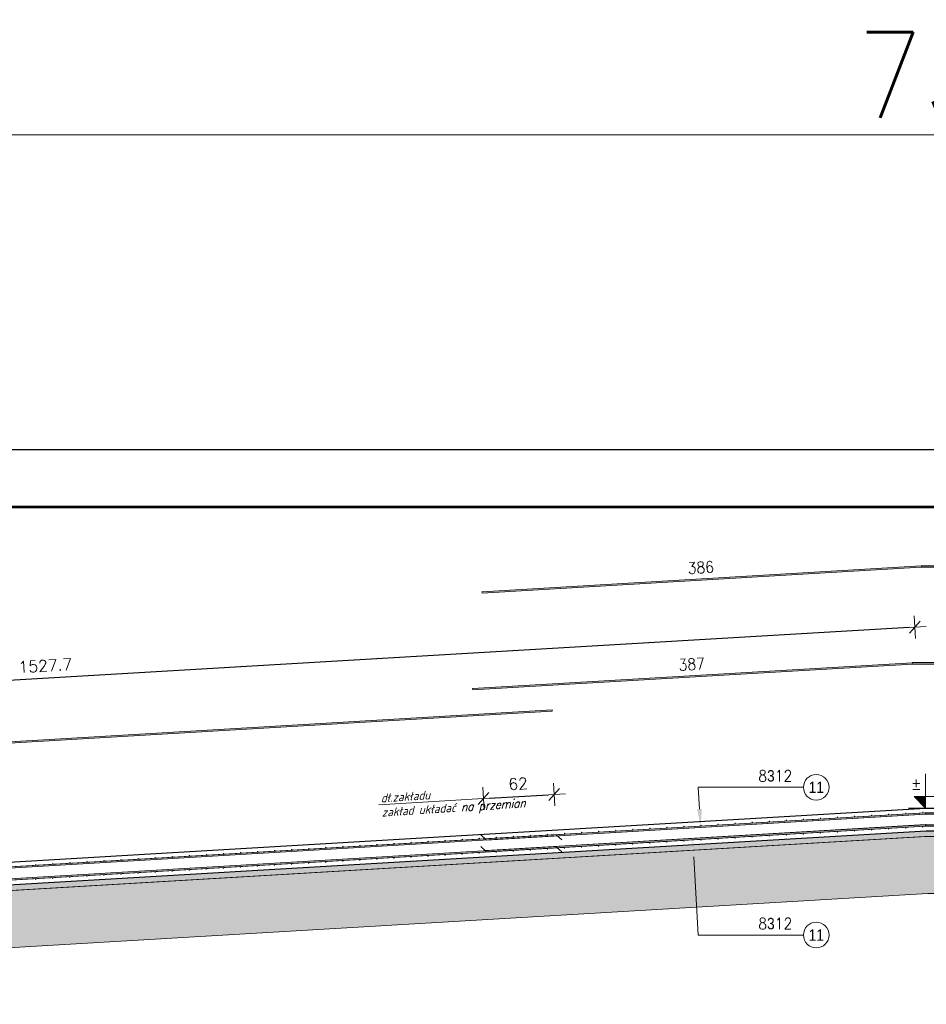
# Model space of a CAD drawing. Extents: x -44931 to -6831, y -40103 to -21469.
# Tile 4 of 10: x -34100 to -26141, y -30119 to -21476. Entities that reach past the tile are written whole.
import ezdxf
from ezdxf.enums import TextEntityAlignment as Align

# ---------------------------------------------------------------- set-up
doc = ezdxf.new("R2010")
doc.units = 0
doc.header["$LTSCALE"] = 5
doc.header["$MEASUREMENT"] = 0
doc.layers.add('_FORMATKA', color=8, linetype='Continuous', lineweight=15, plot=False)
for name, color, linetype, lineweight in [('_RAMKA', 7, 'Continuous', 35), ('AutoCAD_Structural_Detailing_deskowanie', 2, 'Continuous', 30), ('AutoCAD_Structural_Detailing_kształt pręta', 7, 'Continuous', 13), ('AutoCAD_Structural_Detailing_opis kształtu pręta', 7, 'Continuous', 13), ('AutoCAD_Structural_Detailing_pręt wyrzucony', 7, 'Continuous', 13), ('AutoCAD_Structural_Detailing_pręty punktowe', 7, 'Continuous', 40), ('AutoCAD_Structural_Detailing_symbole graficzne', 7, 'Continuous', 13), ('PS_DIM', 4, 'Continuous', 13), ('PS_HATCH', 251, 'Continuous', 9), ('PS_TEXT @ 100', 3, 'Continuous', 13)]:
    doc.layers.add(name, color=color, linetype=linetype, lineweight=lineweight)
doc.styles.add('marta', font='simplex.shx', dxfattribs={"width": 0.8})
doc.styles.add('r-gil', font='GIL_____.TTF', dxfattribs={"width": 0.9})
doc.styles.add('r-simplex', font='simplex.shx', dxfattribs={"width": 0.9})
doc.styles.add('simplex', font='simplex.shx', dxfattribs={"width": 0.9})
doc.styles.add('styl2M', font='simplex.shx')
doc.dimstyles.new('1_10_PRZ', dxfattribs={"dimtxt": 2, "dimasz": 1, "dimexe": 2, "dimexo": 5, "dimgap": 1, "dimtad": 1, "dimdec": 0, "dimlfac": 10, "dimtxsty": 'simplex', "dimblk": 'dimznak', "dimcen": 2, "dimse1": 1, "dimse2": 1, "dimclrt": 3, "dimadec": 1, "dimazin": 0, "dimtfac": 1, "dimtdec": 0, "dimtix": 1, "dimtmove": 2, "dimatfit": 3, "dimldrblk": 'dim-grot', "dimfxl": 1, "dimarcsym": 0})
doc.dimstyles.new('RBCT DIM 50_M', dxfattribs={"dimtxt": 100, "dimasz": 50, "dimexe": 20, "dimexo": 150, "dimgap": 62.5, "dimtad": 1, "dimdec": 1, "dimlfac": 0.1, "dimzin": 9, "dimdsep": 46, "dimtxsty": 'styl2M', "dimblk": 'dimznak', "dimcen": 100, "dimse1": 1, "dimse2": 1, "dimclrd": 8, "dimclre": 8, "dimclrt": 2, "dimadec": 0, "dimazin": 0, "dimtfac": 1, "dimtdec": 1, "dimtix": 1, "dimtmove": 2, "dimatfit": 3, "dimldrblk": 'dimznak', "dimfxl": 5, "dimfxlon": 1, "dimarcsym": 0})

# ---------------------------------------------------------------- blocks, each defined once
blk = doc.blocks.new('dimznak')
at = {"color": 0}
for points in [[(0, 2), (0, -2)], [(-2, 0), (2, 0)]]:
    blk.add_lwpolyline(points, dxfattribs=at)
at = {"color": 3}
blk.add_lwpolyline([(1, 1), (-1, -1)], dxfattribs=at)
blk = doc.blocks.new('*D40')
at = {"layer": 'Defpoints', "color": 0, "ltscale": 10, "transparency": 16777216}
for p in [(-29408.5, -28276.7), (-30006.7, -28665.5), (-29387.7, -28628.8)]:
    blk.add_point(p, dxfattribs=at)
at = {"layer": 'PS_DIM', "color": 8, "lineweight": -2, "ltscale": 10, "transparency": 16777216}
blk.add_line((-29977.6, -28310.3), (-29458.4, -28279.6), dxfattribs=at)
for p, xscale, yscale, zscale, rotation in [((-29408.5, -28276.7), 49.99999999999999, 49.99999999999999, 49.99999999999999, 3.38568224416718), ((-30027.6, -28313.3), 50, 50, 50, 183.3856822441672)]:
    blk.add_blockref('dimznak', p, dxfattribs=dict(at, xscale=xscale, yscale=yscale, zscale=zscale, rotation=rotation))
at = {"layer": 'PS_DIM', "color": 2, "ltscale": 10, "transparency": 16777216, "insert": (-29724.7, -28182.7), "char_height": 100, "attachment_point": 5, "rotation": 3.38568, "style": 'styl2M'}
blk.add_mtext('62', dxfattribs=at)
blk = doc.blocks.new('*D19')
at = {"color": 252, "lineweight": -2, "transparency": 16777216}
blk.add_line((-747, 352.33), (-3, 352.33), dxfattribs=at)
at = {"layer": 'Defpoints', "color": 0, "transparency": 16777216}
for p in [(0, 352.33), (-750, 297), (0, 297)]:
    blk.add_point(p, dxfattribs=at)
at = {"color": 252, "lineweight": -2, "transparency": 16777216, "xscale": 3, "yscale": 3, "zscale": 3, "rotation": 180}
blk.add_blockref('dimznak', (-750, 352.33), dxfattribs=at)
at = {"color": 252, "lineweight": -2, "transparency": 16777216, "xscale": 3, "yscale": 3, "zscale": 3}
blk.add_blockref('dimznak', (0, 352.33), dxfattribs=at)
at = {"color": 252, "transparency": 16777216, "insert": (-375, 362.83), "char_height": 15, "attachment_point": 5, "style": 'simplex'}
blk.add_mtext('750', dxfattribs=at)
blk = doc.blocks.new('dim-grot')
blk.add_hatch(color=256).paths.add_polyline_path([(0, 0), (-2, 0.5), (-2, -0.5)])
blk.add_lwpolyline([(0, 0), (-2, 0.5), (-2, -0.5), (0, 0)])
blk = doc.blocks.new('*D45')
at = {"layer": 'Defpoints', "color": 0, "ltscale": 10, "transparency": 16777216}
for p in [(-41492.3, -27708.5), (-26148.7, -28395.7), (-41398.7, -29295.7, -3.5)]:
    blk.add_point(p, dxfattribs=at)
at = {"layer": 'PS_DIM', "color": 8, "lineweight": -2, "ltscale": 10, "transparency": 16777216}
blk.add_line((-26292.3, -26811.4), (-41442.4, -27705.5), dxfattribs=at)
at = {"layer": 'PS_DIM', "color": 8, "lineweight": -2, "ltscale": 10, "transparency": 16777216, "xscale": 50, "yscale": 50, "zscale": 50}
for p, rotation in [((-26242.3, -26808.5), 3.377472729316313), ((-41492.3, -27708.5), 183.3774727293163)]:
    blk.add_blockref('dimznak', p, dxfattribs=dict(at, rotation=rotation))
at = {"layer": 'PS_DIM', "color": 2, "ltscale": 10, "transparency": 16777216, "insert": (-33874, -27146.2), "char_height": 100, "attachment_point": 5, "rotation": 3.37747, "style": 'styl2M'}
blk.add_mtext('1527.7', dxfattribs=at)
blk = doc.blocks.new('*U17')
at = {"layer": '_FORMATKA', "lineweight": -3}
blk.add_lwpolyline([(-750, 0), (0, 0), (0, 297), (-750, 297)], close=True, dxfattribs=at)
at = {"layer": '_RAMKA', "lineweight": -3, "const_width": 0.5}
blk.add_lwpolyline([(-720, 10), (-10, 10), (-10, 287), (-720, 287)], close=True, dxfattribs=at)
dim = blk.add_linear_dim(base=(0, 352.33), p1=(-750, 297), p2=(0, 297), dimstyle='1_10_PRZ', override={"dimscale": 3, "dimtxt": 5, "dimlfac": 1, "dimclrd": 252, "dimclrt": 252})
dim.commit()
dim.dimension.update_dxf_attribs({"geometry": '*D19', "text_midpoint": (-375, 362.83)})

msp = doc.modelspace()

# ---------------------------------------------------------------- hatches: boundary and pattern name
at = {"layer": 'AutoCAD_Structural_Detailing_kształt pręta'}
for points in [[(-26152.91, -28438.19), (-26152.21, -28450.17), (-30005.91, -28677.43), (-30006.62, -28665.45)], [(-26147.12, -28437.85), (-26146.41, -28449.83), (-30005.9, -28677.55), (-30006.61, -28665.57)], [(-20879.27, -28437.68), (-20879.27, -28449.68), (-26146.91, -28450.01), (-26146.91, -28438.01)], [(-26152.91, -28542.19), (-26152.21, -28554.17), (-30005.91, -28781.43), (-30006.62, -28769.45)], [(-26147.12, -28541.85), (-26146.41, -28553.83), (-30005.9, -28781.55), (-30006.61, -28769.57)], [(-20879.27, -28541.68), (-20879.27, -28553.68), (-26146.91, -28554.01), (-26146.91, -28542.01)], [(-41366.25, -29347.84), (-41366.96, -29335.86), (-29387.7, -28628.83), (-29386.99, -28640.81)], [(-41366.25, -29451.85), (-41366.96, -29439.87), (-29387.7, -28732.85), (-29386.99, -28744.83)]]:
    msp.add_hatch(color=161, dxfattribs=at).paths.add_polyline_path(points, flags=0)
h = msp.add_hatch(color=161, dxfattribs=at)
edge = h.paths.add_edge_path(flags=0)
edge.add_line((-26146.91, -28438.01), (-26146.91, -28450.01))
edge.add_arc((-26146.91, -28540.01), 90, 90.003641, 93.374967)
edge.add_line((-26152.21, -28450.17), (-26152.91, -28438.19))
edge.add_arc((-26146.91, -28540.01), 102, 450.003641, 453.374967, ccw=False)
h = msp.add_hatch(color=161, dxfattribs=at)
edge = h.paths.add_edge_path(flags=0)
edge.add_line((-26141.11, -28437.68), (-26141.11, -28449.68))
edge.add_arc((-26141.11, -28539.68), 90, 90, 93.376602)
edge.add_line((-26146.41, -28449.83), (-26147.12, -28437.85))
edge.add_arc((-26141.11, -28539.68), 102, 450, 453.376602, ccw=False)
h = msp.add_hatch(color=161, dxfattribs=at)
edge = h.paths.add_edge_path(flags=0)
edge.add_line((-26146.91, -28542.01), (-26146.91, -28554.01))
edge.add_arc((-26146.91, -28644.01), 90, 90.003641, 93.374967)
edge.add_line((-26152.21, -28554.17), (-26152.91, -28542.19))
edge.add_arc((-26146.91, -28644.01), 102, 450.003641, 453.374967, ccw=False)
h = msp.add_hatch(color=161, dxfattribs=at)
edge = h.paths.add_edge_path(flags=0)
edge.add_line((-26141.11, -28541.68), (-26141.11, -28553.68))
edge.add_arc((-26141.11, -28643.68), 90, 90, 93.376602)
edge.add_line((-26146.41, -28553.83), (-26147.12, -28541.85))
edge.add_arc((-26141.11, -28643.68), 102, 450, 453.376602, ccw=False)
at = {"layer": 'AutoCAD_Structural_Detailing_opis kształtu pręta'}
for points in [[(-28122.73, -28554.35), (-28110.21, -28403.35), (-28152.9, -28405.87)], [(-28192.12, -28674.47), (-28204.63, -28825.47), (-28161.94, -28822.95)]]:
    msp.add_hatch(color=8, dxfattribs=at).paths.add_polyline_path(points, flags=0)
at = {"layer": 'AutoCAD_Structural_Detailing_pręt wyrzucony'}
for points in [[(-26187.7, -26270.71), (-26187, -26282.69), (-30040.7, -26509.95), (-30041.41, -26497.97)], [(-20914.06, -26270.2), (-20914.06, -26282.2), (-26181.7, -26282.53), (-26181.71, -26270.53)], [(-26264.48, -27120), (-26263.77, -27131.98), (-30123.27, -27359.69), (-30123.97, -27347.71)], [(-19296.04, -27119.82), (-19296.04, -27131.82), (-26258.47, -27131.82), (-26258.47, -27119.82)], [(-41404.78, -28253.34), (-41405.49, -28241.36), (-29426.22, -27534.33), (-29425.52, -27546.31)]]:
    msp.add_hatch(color=6, dxfattribs=at).paths.add_polyline_path(points, flags=0)
h = msp.add_hatch(color=6, dxfattribs=at)
edge = h.paths.add_edge_path(flags=0)
edge.add_line((-26181.71, -26270.53), (-26181.7, -26282.53))
edge.add_arc((-26181.7, -26372.53), 90, 90.003641, 93.374967)
edge.add_line((-26187, -26282.69), (-26187.7, -26270.71))
edge.add_arc((-26181.7, -26372.53), 102, 450.003641, 453.374967, ccw=False)
h = msp.add_hatch(color=6, dxfattribs=at)
edge = h.paths.add_edge_path(flags=0)
edge.add_line((-26258.47, -27119.82), (-26258.47, -27131.82))
edge.add_arc((-26258.47, -27221.82), 90, 90, 93.376602)
edge.add_line((-26263.77, -27131.98), (-26264.48, -27120))
edge.add_arc((-26258.47, -27221.82), 102, 450, 453.376602, ccw=False)
at = {"layer": 'AutoCAD_Structural_Detailing_pręty punktowe'}
h = msp.add_hatch(color=1, dxfattribs=at)
edge = h.paths.add_edge_path(flags=0)
edge.add_arc((-26171.49, -28433.11), 6, 0, 360)
h = msp.add_hatch(color=1, dxfattribs=at)
edge = h.paths.add_edge_path(flags=0)
edge.add_arc((-27668.88, -28521.48), 6, 0, 360)
h = msp.add_hatch(color=1, dxfattribs=at)
edge = h.paths.add_edge_path(flags=0)
edge.add_arc((-27519.14, -28512.64), 6, 0, 360)
h = msp.add_hatch(color=1, dxfattribs=at)
edge = h.paths.add_edge_path(flags=0)
edge.add_arc((-27369.4, -28503.8), 6, 0, 360)
h = msp.add_hatch(color=1, dxfattribs=at)
edge = h.paths.add_edge_path(flags=0)
edge.add_arc((-27219.66, -28494.97), 6, 0, 360)
h = msp.add_hatch(color=1, dxfattribs=at)
edge = h.paths.add_edge_path(flags=0)
edge.add_arc((-27069.93, -28486.13), 6, 0, 360)
h = msp.add_hatch(color=1, dxfattribs=at)
edge = h.paths.add_edge_path(flags=0)
edge.add_arc((-26920.19, -28477.29), 6, 0, 360)
h = msp.add_hatch(color=1, dxfattribs=at)
edge = h.paths.add_edge_path(flags=0)
edge.add_arc((-26770.45, -28468.46), 6, 0, 360)
h = msp.add_hatch(color=1, dxfattribs=at)
edge = h.paths.add_edge_path(flags=0)
edge.add_arc((-26620.71, -28459.62), 6, 0, 360)
h = msp.add_hatch(color=1, dxfattribs=at)
edge = h.paths.add_edge_path(flags=0)
edge.add_arc((-26470.97, -28450.78), 6, 0, 360)
h = msp.add_hatch(color=1, dxfattribs=at)
edge = h.paths.add_edge_path(flags=0)
edge.add_arc((-26321.23, -28441.95), 6, 0, 360)
h = msp.add_hatch(color=1, dxfattribs=at)
edge = h.paths.add_edge_path(flags=0)
edge.add_arc((-29166.28, -28609.84), 6, 0, 360)
h = msp.add_hatch(color=1, dxfattribs=at)
edge = h.paths.add_edge_path(flags=0)
edge.add_arc((-29016.54, -28601.01), 6, 0, 360)
h = msp.add_hatch(color=1, dxfattribs=at)
edge = h.paths.add_edge_path(flags=0)
edge.add_arc((-28866.8, -28592.17), 6, 0, 360)
h = msp.add_hatch(color=1, dxfattribs=at)
edge = h.paths.add_edge_path(flags=0)
edge.add_arc((-28717.06, -28583.33), 6, 0, 360)
h = msp.add_hatch(color=1, dxfattribs=at)
edge = h.paths.add_edge_path(flags=0)
edge.add_arc((-28567.32, -28574.5), 6, 0, 360)
h = msp.add_hatch(color=1, dxfattribs=at)
edge = h.paths.add_edge_path(flags=0)
edge.add_arc((-28417.58, -28565.66), 6, 0, 360)
h = msp.add_hatch(color=1, dxfattribs=at)
edge = h.paths.add_edge_path(flags=0)
edge.add_arc((-28267.84, -28556.82), 6, 0, 360)
h = msp.add_hatch(color=1, dxfattribs=at)
edge = h.paths.add_edge_path(flags=0)
edge.add_arc((-28118.1, -28547.99), 6, 0, 360)
h = msp.add_hatch(color=1, dxfattribs=at)
edge = h.paths.add_edge_path(flags=0)
edge.add_arc((-27968.36, -28539.15), 6, 0, 360)
h = msp.add_hatch(color=1, dxfattribs=at)
edge = h.paths.add_edge_path(flags=0)
edge.add_arc((-27818.62, -28530.31), 6, 0, 360)
h = msp.add_hatch(color=1, dxfattribs=at)
edge = h.paths.add_edge_path(flags=0)
edge.add_arc((-26921.59, -28605.59), 6, 0, 360)
h = msp.add_hatch(color=1, dxfattribs=at)
edge = h.paths.add_edge_path(flags=0)
edge.add_arc((-26771.85, -28596.75), 6, 0, 360)
h = msp.add_hatch(color=1, dxfattribs=at)
edge = h.paths.add_edge_path(flags=0)
edge.add_arc((-26622.11, -28587.92), 6, 0, 360)
h = msp.add_hatch(color=1, dxfattribs=at)
edge = h.paths.add_edge_path(flags=0)
edge.add_arc((-26472.37, -28579.08), 6, 0, 360)
h = msp.add_hatch(color=1, dxfattribs=at)
edge = h.paths.add_edge_path(flags=0)
edge.add_arc((-26322.63, -28570.24), 6, 0, 360)
h = msp.add_hatch(color=1, dxfattribs=at)
edge = h.paths.add_edge_path(flags=0)
edge.add_arc((-26172.89, -28561.4), 6, 0, 360)
h = msp.add_hatch(color=1, dxfattribs=at)
edge = h.paths.add_edge_path(flags=0)
edge.add_arc((-30663.67, -28698.21), 6, 0, 360)
h = msp.add_hatch(color=1, dxfattribs=at)
edge = h.paths.add_edge_path(flags=0)
edge.add_arc((-30513.93, -28689.37), 6, 0, 360)
h = msp.add_hatch(color=1, dxfattribs=at)
edge = h.paths.add_edge_path(flags=0)
edge.add_arc((-30364.19, -28680.54), 6, 0, 360)
h = msp.add_hatch(color=1, dxfattribs=at)
edge = h.paths.add_edge_path(flags=0)
edge.add_arc((-30214.45, -28671.7), 6, 0, 360)
h = msp.add_hatch(color=1, dxfattribs=at)
edge = h.paths.add_edge_path(flags=0)
edge.add_arc((-30064.71, -28662.86), 6, 0, 360)
h = msp.add_hatch(color=1, dxfattribs=at)
edge = h.paths.add_edge_path(flags=0)
edge.add_arc((-29914.98, -28654.03), 6, 0, 360)
h = msp.add_hatch(color=1, dxfattribs=at)
edge = h.paths.add_edge_path(flags=0)
edge.add_arc((-29765.24, -28645.19), 6, 0, 360)
h = msp.add_hatch(color=1, dxfattribs=at)
edge = h.paths.add_edge_path(flags=0)
edge.add_arc((-29615.5, -28636.35), 6, 0, 360)
h = msp.add_hatch(color=1, dxfattribs=at)
edge = h.paths.add_edge_path(flags=0)
edge.add_arc((-29465.76, -28627.52), 6, 0, 360)
h = msp.add_hatch(color=1, dxfattribs=at)
edge = h.paths.add_edge_path(flags=0)
edge.add_arc((-29316.02, -28618.68), 6, 0, 360)
h = msp.add_hatch(color=1, dxfattribs=at)
edge = h.paths.add_edge_path(flags=0)
edge.add_arc((-28418.98, -28693.96), 6, 0, 360)
h = msp.add_hatch(color=1, dxfattribs=at)
edge = h.paths.add_edge_path(flags=0)
edge.add_arc((-28269.24, -28685.13), 6, 0, 360)
h = msp.add_hatch(color=1, dxfattribs=at)
edge = h.paths.add_edge_path(flags=0)
edge.add_arc((-28119.5, -28676.29), 6, 0, 360)
h = msp.add_hatch(color=1, dxfattribs=at)
edge = h.paths.add_edge_path(flags=0)
edge.add_arc((-27969.76, -28667.45), 6, 0, 360)
h = msp.add_hatch(color=1, dxfattribs=at)
edge = h.paths.add_edge_path(flags=0)
edge.add_arc((-27820.02, -28658.62), 6, 0, 360)
h = msp.add_hatch(color=1, dxfattribs=at)
edge = h.paths.add_edge_path(flags=0)
edge.add_arc((-27670.28, -28649.78), 6, 0, 360)
h = msp.add_hatch(color=1, dxfattribs=at)
edge = h.paths.add_edge_path(flags=0)
edge.add_arc((-27520.54, -28640.94), 6, 0, 360)
h = msp.add_hatch(color=1, dxfattribs=at)
edge = h.paths.add_edge_path(flags=0)
edge.add_arc((-27370.8, -28632.1), 6, 0, 360)
h = msp.add_hatch(color=1, dxfattribs=at)
edge = h.paths.add_edge_path(flags=0)
edge.add_arc((-27221.06, -28623.27), 6, 0, 360)
h = msp.add_hatch(color=1, dxfattribs=at)
edge = h.paths.add_edge_path(flags=0)
edge.add_arc((-27071.32, -28614.43), 6, 0, 360)
h = msp.add_hatch(color=1, dxfattribs=at)
edge = h.paths.add_edge_path(flags=0)
edge.add_arc((-32161.07, -28786.58), 6, 0, 360)
h = msp.add_hatch(color=1, dxfattribs=at)
edge = h.paths.add_edge_path(flags=0)
edge.add_arc((-32011.33, -28777.74), 6, 0, 360)
h = msp.add_hatch(color=1, dxfattribs=at)
edge = h.paths.add_edge_path(flags=0)
edge.add_arc((-31861.59, -28768.9), 6, 0, 360)
h = msp.add_hatch(color=1, dxfattribs=at)
edge = h.paths.add_edge_path(flags=0)
edge.add_arc((-31711.85, -28760.07), 6, 0, 360)
h = msp.add_hatch(color=1, dxfattribs=at)
edge = h.paths.add_edge_path(flags=0)
edge.add_arc((-31562.11, -28751.23), 6, 0, 360)
h = msp.add_hatch(color=1, dxfattribs=at)
edge = h.paths.add_edge_path(flags=0)
edge.add_arc((-31412.37, -28742.39), 6, 0, 360)
h = msp.add_hatch(color=1, dxfattribs=at)
edge = h.paths.add_edge_path(flags=0)
edge.add_arc((-31262.63, -28733.56), 6, 0, 360)
h = msp.add_hatch(color=1, dxfattribs=at)
edge = h.paths.add_edge_path(flags=0)
edge.add_arc((-31112.89, -28724.72), 6, 0, 360)
h = msp.add_hatch(color=1, dxfattribs=at)
edge = h.paths.add_edge_path(flags=0)
edge.add_arc((-30963.15, -28715.88), 6, 0, 360)
h = msp.add_hatch(color=1, dxfattribs=at)
edge = h.paths.add_edge_path(flags=0)
edge.add_arc((-30813.41, -28707.05), 6, 0, 360)
h = msp.add_hatch(color=1, dxfattribs=at)
edge = h.paths.add_edge_path(flags=0)
edge.add_arc((-29916.37, -28782.34), 6, 0, 360)
h = msp.add_hatch(color=1, dxfattribs=at)
edge = h.paths.add_edge_path(flags=0)
edge.add_arc((-29766.63, -28773.5), 6, 0, 360)
h = msp.add_hatch(color=1, dxfattribs=at)
edge = h.paths.add_edge_path(flags=0)
edge.add_arc((-29616.9, -28764.66), 6, 0, 360)
h = msp.add_hatch(color=1, dxfattribs=at)
edge = h.paths.add_edge_path(flags=0)
edge.add_arc((-29467.16, -28755.83), 6, 0, 360)
h = msp.add_hatch(color=1, dxfattribs=at)
edge = h.paths.add_edge_path(flags=0)
edge.add_arc((-29317.42, -28746.99), 6, 0, 360)
h = msp.add_hatch(color=1, dxfattribs=at)
edge = h.paths.add_edge_path(flags=0)
edge.add_arc((-29167.68, -28738.15), 6, 0, 360)
h = msp.add_hatch(color=1, dxfattribs=at)
edge = h.paths.add_edge_path(flags=0)
edge.add_arc((-29017.94, -28729.31), 6, 0, 360)
h = msp.add_hatch(color=1, dxfattribs=at)
edge = h.paths.add_edge_path(flags=0)
edge.add_arc((-28868.2, -28720.48), 6, 0, 360)
h = msp.add_hatch(color=1, dxfattribs=at)
edge = h.paths.add_edge_path(flags=0)
edge.add_arc((-28718.46, -28711.64), 6, 0, 360)
h = msp.add_hatch(color=1, dxfattribs=at)
edge = h.paths.add_edge_path(flags=0)
edge.add_arc((-28568.72, -28702.8), 6, 0, 360)
h = msp.add_hatch(color=1, dxfattribs=at)
edge = h.paths.add_edge_path(flags=0)
edge.add_arc((-33508.72, -28866.11), 6, 0, 360)
h = msp.add_hatch(color=1, dxfattribs=at)
edge = h.paths.add_edge_path(flags=0)
edge.add_arc((-33358.98, -28857.27), 6, 0, 360)
h = msp.add_hatch(color=1, dxfattribs=at)
edge = h.paths.add_edge_path(flags=0)
edge.add_arc((-33209.24, -28848.43), 6, 0, 360)
h = msp.add_hatch(color=1, dxfattribs=at)
edge = h.paths.add_edge_path(flags=0)
edge.add_arc((-33059.5, -28839.6), 6, 0, 360)
h = msp.add_hatch(color=1, dxfattribs=at)
edge = h.paths.add_edge_path(flags=0)
edge.add_arc((-32909.77, -28830.76), 6, 0, 360)
h = msp.add_hatch(color=1, dxfattribs=at)
edge = h.paths.add_edge_path(flags=0)
edge.add_arc((-32760.03, -28821.92), 6, 0, 360)
h = msp.add_hatch(color=1, dxfattribs=at)
edge = h.paths.add_edge_path(flags=0)
edge.add_arc((-32610.29, -28813.09), 6, 0, 360)
h = msp.add_hatch(color=1, dxfattribs=at)
edge = h.paths.add_edge_path(flags=0)
edge.add_arc((-32460.55, -28804.25), 6, 0, 360)
h = msp.add_hatch(color=1, dxfattribs=at)
edge = h.paths.add_edge_path(flags=0)
edge.add_arc((-32310.81, -28795.41), 6, 0, 360)
h = msp.add_hatch(color=1, dxfattribs=at)
edge = h.paths.add_edge_path(flags=0)
edge.add_arc((-31413.77, -28870.71), 6, 0, 360)
h = msp.add_hatch(color=1, dxfattribs=at)
edge = h.paths.add_edge_path(flags=0)
edge.add_arc((-31264.03, -28861.87), 6, 0, 360)
h = msp.add_hatch(color=1, dxfattribs=at)
edge = h.paths.add_edge_path(flags=0)
edge.add_arc((-31114.29, -28853.04), 6, 0, 360)
h = msp.add_hatch(color=1, dxfattribs=at)
edge = h.paths.add_edge_path(flags=0)
edge.add_arc((-30964.55, -28844.2), 6, 0, 360)
h = msp.add_hatch(color=1, dxfattribs=at)
edge = h.paths.add_edge_path(flags=0)
edge.add_arc((-30814.81, -28835.36), 6, 0, 360)
h = msp.add_hatch(color=1, dxfattribs=at)
edge = h.paths.add_edge_path(flags=0)
edge.add_arc((-30665.07, -28826.52), 6, 0, 360)
h = msp.add_hatch(color=1, dxfattribs=at)
edge = h.paths.add_edge_path(flags=0)
edge.add_arc((-30515.33, -28817.69), 6, 0, 360)
h = msp.add_hatch(color=1, dxfattribs=at)
edge = h.paths.add_edge_path(flags=0)
edge.add_arc((-30365.59, -28808.85), 6, 0, 360)
h = msp.add_hatch(color=1, dxfattribs=at)
edge = h.paths.add_edge_path(flags=0)
edge.add_arc((-30215.85, -28800.01), 6, 0, 360)
h = msp.add_hatch(color=1, dxfattribs=at)
edge = h.paths.add_edge_path(flags=0)
edge.add_arc((-30066.11, -28791.17), 6, 0, 360)
h = msp.add_hatch(color=1, dxfattribs=at)
edge = h.paths.add_edge_path(flags=0)
edge.add_arc((-33957.94, -28892.62), 6, 0, 360)
h = msp.add_hatch(color=1, dxfattribs=at)
edge = h.paths.add_edge_path(flags=0)
edge.add_arc((-33808.2, -28883.78), 6, 0, 360)
h = msp.add_hatch(color=1, dxfattribs=at)
edge = h.paths.add_edge_path(flags=0)
edge.add_arc((-33658.46, -28874.94), 6, 0, 360)
h = msp.add_hatch(color=1, dxfattribs=at)
edge = h.paths.add_edge_path(flags=0)
edge.add_arc((-32911.16, -28959.08), 6, 0, 360)
h = msp.add_hatch(color=1, dxfattribs=at)
edge = h.paths.add_edge_path(flags=0)
edge.add_arc((-32761.42, -28950.25), 6, 0, 360)
h = msp.add_hatch(color=1, dxfattribs=at)
edge = h.paths.add_edge_path(flags=0)
edge.add_arc((-32611.68, -28941.41), 6, 0, 360)
h = msp.add_hatch(color=1, dxfattribs=at)
edge = h.paths.add_edge_path(flags=0)
edge.add_arc((-32461.94, -28932.57), 6, 0, 360)
h = msp.add_hatch(color=1, dxfattribs=at)
edge = h.paths.add_edge_path(flags=0)
edge.add_arc((-32312.21, -28923.73), 6, 0, 360)
h = msp.add_hatch(color=1, dxfattribs=at)
edge = h.paths.add_edge_path(flags=0)
edge.add_arc((-32162.47, -28914.9), 6, 0, 360)
h = msp.add_hatch(color=1, dxfattribs=at)
edge = h.paths.add_edge_path(flags=0)
edge.add_arc((-32012.73, -28906.06), 6, 0, 360)
h = msp.add_hatch(color=1, dxfattribs=at)
edge = h.paths.add_edge_path(flags=0)
edge.add_arc((-31862.99, -28897.22), 6, 0, 360)
h = msp.add_hatch(color=1, dxfattribs=at)
edge = h.paths.add_edge_path(flags=0)
edge.add_arc((-31713.25, -28888.39), 6, 0, 360)
h = msp.add_hatch(color=1, dxfattribs=at)
edge = h.paths.add_edge_path(flags=0)
edge.add_arc((-31563.51, -28879.55), 6, 0, 360)
h = msp.add_hatch(color=1, dxfattribs=at)
edge = h.paths.add_edge_path(flags=0)
edge.add_arc((-33959.34, -29020.95), 6, 0, 360)
h = msp.add_hatch(color=1, dxfattribs=at)
edge = h.paths.add_edge_path(flags=0)
edge.add_arc((-33809.6, -29012.11), 6, 0, 360)
h = msp.add_hatch(color=1, dxfattribs=at)
edge = h.paths.add_edge_path(flags=0)
edge.add_arc((-33659.86, -29003.27), 6, 0, 360)
h = msp.add_hatch(color=1, dxfattribs=at)
edge = h.paths.add_edge_path(flags=0)
edge.add_arc((-33510.12, -28994.43), 6, 0, 360)
h = msp.add_hatch(color=1, dxfattribs=at)
edge = h.paths.add_edge_path(flags=0)
edge.add_arc((-33360.38, -28985.6), 6, 0, 360)
h = msp.add_hatch(color=1, dxfattribs=at)
edge = h.paths.add_edge_path(flags=0)
edge.add_arc((-33210.64, -28976.76), 6, 0, 360)
h = msp.add_hatch(color=1, dxfattribs=at)
edge = h.paths.add_edge_path(flags=0)
edge.add_arc((-33060.9, -28967.92), 6, 0, 360)
at = {"layer": 'AutoCAD_Structural_Detailing_symbole graficzne', "ltscale": 10}
msp.add_hatch(color=1, dxfattribs=at).paths.add_polyline_path([(-26248.68, -28295.68), (-26148.68, -28395.68), (-26148.68, -28295.68)], flags=0)
at = {"layer": 'PS_HATCH'}
h = msp.add_hatch(dxfattribs=at)
h.set_pattern_fill('DASH', color=252, scale=10, angle=45)
h.set_pattern_definition([(45, (-5929.296, -16829.477), (4e-15, 44.90128), [31.75, -31.75])])
h.paths.add_polyline_path([(-41398.68, -29496.01), (-41448.68, -29496.01), (-41448.68, -29545.93), (-41395.78, -29545.93), (-26142.88, -28645.68), (-19148.68, -28645.68), (-19148.68, -28595.68), (-26142.88, -28595.68)])
h = msp.add_hatch(dxfattribs=at)
h.set_pattern_fill('AR-CONC', color=8, scale=0.5, angle=270)
h.set_pattern_definition([(320, (-5929.3, -16829.48), (-7.96954, -91.09233), [9.525, -104.775]), (265, (-5929.3, -16829.48), (95.52842, 17.6217), [7.62, -83.8203]), (10.45144, (-5929.96, -16837.07), (87.55888, -73.47062), [8.095, -89.04512]), (316.1842, (-5903.9, -16829.48), (-21.02116, -135.53952), [14.2875, -157.1625]), (6.63556, (-5905.65, -16840.77), (123.71306, -118.70207), [12.1425, -133.5678]), (261.18415, (-5903.9, -16829.48), (123.71306, -118.70207), [11.43, -125.72987]), (291, (-5910.25, -16842.18), (-51.1326, -75.8072), [9.525, -104.775]), (236, (-5910.25, -16842.18), (92.09398, -30.90101), [7.62, -83.82]), (341.45144, (-5914.51, -16848.49), (40.96138, -106.7082), [8.095, -89.04497]), (307.5, (-5929.296, -16829.477), (42.27752, -1.544302), [0, -82.804, 0, -85.09, 0, -84.1375]), (277.5, (-5929.296, -16829.477), (50.09029, -33.40983), [0, -48.514, 0, -80.899, 0, -32.0675]), (237.5, (-5929.296, -16801.156), (-2.864372, -67.795298), [0, -31.75, 0, -99.06, 0, -131.445]), (227.5, (-5929.296, -16788.456), (12.71325, -74.06459), [0, -41.275, 0, -65.786, 0, -93.345])])
h.paths.add_polyline_path([(-41413.18, -29545.93), (-41948.68, -29545.93), (-41948.68, -30045.93), (-41381.28, -30045.93), (-26128.37, -29145.68), (-18648.68, -29145.68), (-18648.68, -28645.68), (-26157.38, -28645.68)])

# ---------------------------------------------------------------- linework, layer by layer
at = {"layer": 'AutoCAD_Structural_Detailing_deskowanie'}
for p, q in [((-41398.68, -29295.68, -3.47), (-26148.68, -28395.68)), ((-26148.68, -28395.68), (-19148.68, -28395.68, 43.12)), ((-41398.68, -29496.01, -3.47), (-26142.88, -28595.68)), ((-26142.88, -28595.68), (-19148.68, -28595.68, 43.12))]:
    msp.add_line(p, q, dxfattribs=at)
at = {"layer": 'AutoCAD_Structural_Detailing_kształt pręta', "color": 161}
for p, q in [((-26152.91, -28438.19), (-30006.62, -28665.45)), ((-26147.12, -28437.85), (-30006.61, -28665.57)), ((-26152.21, -28450.17), (-30005.91, -28677.43)), ((-26146.41, -28449.83), (-30005.9, -28677.55)), ((-20879.27, -28437.68), (-26146.91, -28438.01)), ((-20879.27, -28449.68), (-26146.91, -28450.01)), ((-26152.91, -28542.19), (-30006.62, -28769.45)), ((-26147.12, -28541.85), (-30006.61, -28769.57)), ((-26152.21, -28554.17), (-30005.91, -28781.43)), ((-26146.41, -28553.83), (-30005.9, -28781.55)), ((-20879.27, -28541.68), (-26146.91, -28542.01)), ((-20879.27, -28553.68), (-26146.91, -28554.01)), ((-41366.96, -29335.86), (-29387.7, -28628.83)), ((-41366.25, -29347.84), (-29386.99, -28640.81)), ((-30005.91, -28677.43), (-30006.62, -28665.45)), ((-30005.9, -28677.55), (-30006.61, -28665.57)), ((-29387.7, -28628.83), (-29386.99, -28640.81)), ((-41366.96, -29439.87), (-29387.7, -28732.85)), ((-41366.25, -29451.85), (-29386.99, -28744.83)), ((-30005.91, -28781.43), (-30006.62, -28769.45)), ((-30005.9, -28781.55), (-30006.61, -28769.57)), ((-29387.7, -28732.85), (-29386.99, -28744.83))]:
    msp.add_line(p, q, dxfattribs=at)
at = {"layer": 'AutoCAD_Structural_Detailing_kształt pręta', "color": 1, "lineweight": 0}
for p, q in [((-30006.26, -28671.44), (-30052.51, -28630.34)), ((-30006.26, -28671.56), (-30052.51, -28630.46)), ((-29387.35, -28634.82), (-29341.1, -28675.92)), ((-30006.26, -28775.44), (-30052.51, -28734.34)), ((-30006.26, -28775.56), (-30052.51, -28734.46)), ((-29387.35, -28738.84), (-29341.1, -28779.93))]:
    msp.add_line(p, q, dxfattribs=at)
at = {"layer": 'AutoCAD_Structural_Detailing_kształt pręta', "color": 161}
for centre, radius, start, end in [((-26146.91, -28540.01), 102, 90.003641, 93.374967), ((-26146.91, -28540.01), 90, 90.003641, 93.374967), ((-26141.11, -28539.68), 102, 90, 93.376602), ((-26141.11, -28539.68), 90, 90, 93.376602), ((-26146.91, -28644.01), 102, 90.003641, 93.374967), ((-26146.91, -28644.01), 90, 90.003641, 93.374967), ((-26141.11, -28643.68), 102, 90, 93.376602), ((-26141.11, -28643.68), 90, 90, 93.376602)]:
    msp.add_arc(centre, radius, start, end, dxfattribs=at)
at = {"layer": 'AutoCAD_Structural_Detailing_opis kształtu pręta', "color": 8}
for p, q in [((-28142.79, -28214.18), (-28131.56, -28404.61)), ((-28142.79, -28214.18), (-27219.75, -28214.18)), ((-28142.79, -29510.94), (-28183.29, -28824.21)), ((-28142.79, -29510.94), (-27219.75, -29510.94))]:
    msp.add_line(p, q, dxfattribs=at)
at = {"layer": 'AutoCAD_Structural_Detailing_opis kształtu pręta', "color": 8, "lineweight": 18}
for centre in [(-27107.25, -28214.18), (-27107.25, -29510.94)]:
    msp.add_circle(centre, 112.5, dxfattribs=at)
at = {"layer": 'AutoCAD_Structural_Detailing_pręt wyrzucony', "color": 6}
for p, q in [((-26187.7, -26270.71), (-30041.41, -26497.97)), ((-20914.06, -26270.2), (-26181.71, -26270.53)), ((-26187, -26282.69), (-30040.7, -26509.95)), ((-20914.06, -26282.2), (-26181.7, -26282.53)), ((-30040.7, -26509.95), (-30041.41, -26497.97)), ((-26264.48, -27120), (-30123.97, -27347.71)), ((-26263.77, -27131.98), (-30123.27, -27359.69)), ((-19296.04, -27119.82), (-26258.47, -27119.82)), ((-19296.04, -27131.82), (-26258.47, -27131.82)), ((-30123.27, -27359.69), (-30123.97, -27347.71)), ((-41405.49, -28241.36), (-29426.22, -27534.33)), ((-41404.78, -28253.34), (-29425.52, -27546.31)), ((-29426.22, -27534.33), (-29425.52, -27546.31))]:
    msp.add_line(p, q, dxfattribs=at)
for centre, radius, start, end in [((-26181.7, -26372.53), 102, 90.003641, 93.374967), ((-26181.7, -26372.53), 90, 90.003641, 93.374967), ((-26258.47, -27221.82), 102, 90, 93.376602), ((-26258.47, -27221.82), 90, 90, 93.376602)]:
    msp.add_arc(centre, radius, start, end, dxfattribs=at)
at = {"layer": 'AutoCAD_Structural_Detailing_symbole graficzne', "color": 1}
for p, q in [((-26148.68, -28395.68), (-26148.68, -28095.68)), ((-25948.68, -28295.68), (-26248.68, -28295.68)), ((-26248.68, -28295.68), (-26148.68, -28395.68)), ((-25998.68, -28395.68), (-26298.68, -28395.68))]:
    msp.add_line(p, q, dxfattribs=at)
at = {"layer": 'PS_DIM', "color": 8, "ltscale": 10}
msp.add_line((-30127.38, -28319.2), (-30946.05, -28367.63), dxfattribs=at)
at = {"layer": 'PS_DIM', "ltscale": 10}
for points in [[(-20849.27, -28437.68), (-26147.01, -28437.68), (-41366.96, -29335.86)], [(-41370.47, -29452.33), (-26146.35, -28553.83), (-20849.27, -28553.83)]]:
    msp.add_lwpolyline(points, dxfattribs=at)
at = {"layer": 'PS_HATCH', "color": 252}
msp.add_lwpolyline([(-41398.68, -29496.01), (-41448.68, -29496.01), (-41448.68, -29545.93), (-41395.78, -29545.93), (-26142.88, -28645.68), (-19148.68, -28645.68), (-19148.68, -28595.68), (-26142.88, -28595.68), (-41398.68, -29496.01)], dxfattribs=at)
msp.add_lwpolyline([(-41413.18, -29545.93), (-41948.68, -29545.93), (-41948.68, -30045.93), (-41381.28, -30045.93), (-26128.37, -29145.68), (-18648.68, -29145.68), (-18648.68, -28645.68), (-26157.38, -28645.68)], close=True, dxfattribs=at)
msp.add_lwpolyline([(-41413.18, -29545.93), (-41948.68, -29545.93), (-41948.68, -30045.93), (-41381.28, -30045.93), (-26128.37, -29145.68), (-18648.68, -29145.68), (-18648.68, -28645.68), (-26157.38, -28645.68)], close=True, dxfattribs=at)

# ---------------------------------------------------------------- block references
at = {"layer": 'PS_DIM', "xscale": 50, "yscale": 50, "zscale": 50}
msp.add_blockref('*U17', (-7131.35, -40102.96), dxfattribs=at)

# ---------------------------------------------------------------- texts
at = {"layer": 'AutoCAD_Structural_Detailing_opis kształtu pręta', "color": 3, "char_height": 100, "attachment_point": 5, "rotation": 0}
for s, insert, style in [('8\\Fdiam;3\\Fsimplex.shx;12  ', (-27466.89, -28114.18), 'r-simplex'), ('11', (-27107.25, -28214.18), 'r-gil'), ('8\\Fdiam;3\\Fsimplex.shx;12  ', (-27466.89, -29410.94), 'r-simplex'), ('11', (-27107.25, -29510.94), 'r-gil')]:
    msp.add_mtext(s, dxfattribs=dict(at, insert=insert, style=style))
at = {"layer": 'AutoCAD_Structural_Detailing_pręt wyrzucony', "color": 3, "char_height": 100, "attachment_point": 5, "style": 'r-simplex'}
for s, insert, rotation in [('386', (-28120.44, -26284.51), 3.374967), ('387', (-28200.11, -27134.03), 3.376602)]:
    msp.add_mtext(s, dxfattribs=dict(at, insert=insert, rotation=rotation))
at = {"layer": 'AutoCAD_Structural_Detailing_symbole graficzne', "color": 2, "style": 'marta'}
msp.add_text('±', height=100, dxfattribs=at).set_placement((-26182.01, -28262.34), align=Align.BOTTOM_RIGHT)
at = {"layer": 'PS_TEXT @ 100', "ltscale": 2, "insert": (-30933.49, -28272.54), "char_height": 75, "attachment_point": 1, "rotation": 3.840793, "style": 'simplex'}
msp.add_mtext_dynamic_manual_height_columns('{\\Q18;dł.zakładu\\Pzakład układać na przemian}', width=1590.3085, gutter_width=12741.31, heights=[0], dxfattribs=at)

# ---------------------------------------------------------------- dimensions: what is measured, and where the dimension line sits
at = {"layer": 'PS_DIM', "ltscale": 10}
for p1, p2, distance, picture, middle in [((-26148.68, -28395.68), (-41398.68, -29295.68, -3.47), -1589.98, '*D45', (-33873.98, -27146.15)), ((-30006.72, -28665.45), (-29387.7, -28628.83), 352.78, '*D40', (-29724.69, -28182.68))]:
    dim = msp.add_aligned_dim(p1=p1, p2=p2, distance=distance, dimstyle='RBCT DIM 50_M', dxfattribs=at)
    dim.commit()
    dim.dimension.update_dxf_attribs({"geometry": picture, "text_midpoint": middle})

doc.saveas('drawing.dxf')
